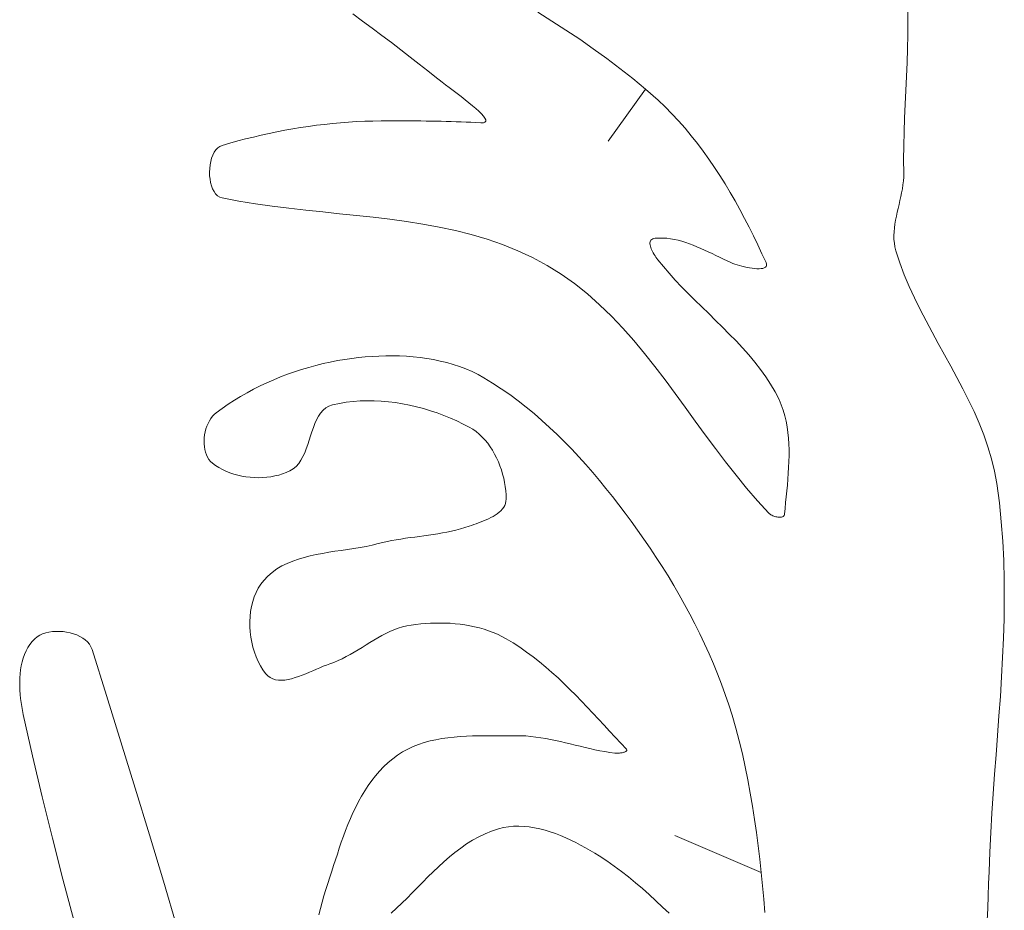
# Model space of a CAD drawing. Header units: inches. Extents: x -12 to 23, y -13.2 to 21.7.
# Tile 73 of 75: x 17.1 to 19.2, y 12.4 to 14.3. Entities that reach past the tile are written whole.
import ezdxf

# ---------------------------------------------------------------- set-up
doc = ezdxf.new("R2010")
doc.units = ezdxf.units.IN
doc.header["$MEASUREMENT"] = 0
doc.layers.get('0').update_dxf_attribs({"lineweight": 0})

msp = doc.modelspace()

# ---------------------------------------------------------------- linework, layer by layer
at = {"color": 7, "linetype": 'Continuous', "lineweight": 0}
for p, q in [((17.8228, 14.3055), (17.8019, 14.321)), ((18.2052, 14.3249), (18.2358, 14.3055)), ((17.8438, 14.2898), (17.8228, 14.3055)), ((18.2358, 14.3055), (18.2661, 14.2858)), ((17.8648, 14.2741), (17.8438, 14.2898)), ((17.8857, 14.2584), (17.8648, 14.2741)), ((18.2661, 14.2858), (18.2962, 14.2657)), ((17.9063, 14.2427), (17.8857, 14.2584)), ((18.2962, 14.2657), (18.3259, 14.2452)), ((17.9266, 14.2271), (17.9063, 14.2427)), ((18.3259, 14.2452), (18.3552, 14.2241)), ((17.9463, 14.2118), (17.9266, 14.2271)), ((17.9655, 14.1967), (17.9463, 14.2118)), ((18.3552, 14.2241), (18.384, 14.2024)), ((17.9839, 14.1819), (17.9655, 14.1967)), ((18.384, 14.2024), (18.4122, 14.1801)), ((17.9898, 14.1773), (17.9839, 14.1819)), ((17.9965, 14.1721), (17.9898, 14.1773)), ((18.004, 14.1665), (17.9965, 14.1721)), ((18.012, 14.1604), (18.004, 14.1665)), ((18.4122, 14.1801), (18.4399, 14.1569)), ((18.0205, 14.1541), (18.012, 14.1604)), ((18.0291, 14.1476), (18.0205, 14.1541)), ((18.0378, 14.1409), (18.0291, 14.1476)), ((18.4399, 14.1569), (18.4669, 14.1329)), ((18.0464, 14.1342), (18.0378, 14.1409)), ((18.0547, 14.1276), (18.0464, 14.1342)), ((18.0626, 14.1211), (18.0547, 14.1276)), ((18.0699, 14.1149), (18.0626, 14.1211)), ((18.4669, 14.1329), (18.4823, 14.1183)), ((18.0764, 14.1089), (18.0699, 14.1149)), ((18.082, 14.1034), (18.0764, 14.1089)), ((18.0864, 14.0984), (18.082, 14.1034)), ((18.4823, 14.1183), (18.4972, 14.1033)), ((18.4972, 14.1033), (18.5117, 14.0878)), ((17.7052, 14.0759), (17.7225, 14.0783)), ((17.7225, 14.0783), (17.7399, 14.0804)), ((17.7399, 14.0804), (17.7573, 14.0823)), ((17.7573, 14.0823), (17.7748, 14.0839)), ((17.7748, 14.0839), (17.7923, 14.0852)), ((17.7923, 14.0852), (17.8099, 14.0863)), ((17.8099, 14.0863), (17.8276, 14.0871)), ((17.8276, 14.0871), (17.8454, 14.0876)), ((17.8454, 14.0876), (17.8632, 14.0879)), ((17.8632, 14.0879), (17.8739, 14.088)), ((17.8739, 14.088), (17.8847, 14.088)), ((17.8847, 14.088), (17.8956, 14.088)), ((17.8956, 14.088), (17.9065, 14.088)), ((17.9065, 14.088), (17.9174, 14.088)), ((17.9174, 14.088), (17.9283, 14.088)), ((17.9283, 14.088), (17.9393, 14.0879)), ((17.9393, 14.0879), (17.9503, 14.0878)), ((17.9503, 14.0878), (17.9613, 14.0877)), ((17.9613, 14.0877), (17.9723, 14.0876)), ((17.9723, 14.0876), (17.9832, 14.0874)), ((17.9832, 14.0874), (17.9942, 14.0871)), ((17.9942, 14.0871), (18.0051, 14.0869)), ((18.0051, 14.0869), (18.016, 14.0866)), ((18.016, 14.0866), (18.0269, 14.0862)), ((18.0269, 14.0862), (18.0377, 14.0858)), ((18.0377, 14.0858), (18.0485, 14.0854)), ((18.0485, 14.0854), (18.0593, 14.0849)), ((18.0593, 14.0849), (18.0699, 14.0844)), ((18.0699, 14.0844), (18.0805, 14.0838)), ((18.0805, 14.0838), (18.0862, 14.0839)), ((18.0862, 14.0839), (18.0898, 14.0851)), ((18.0896, 14.094), (18.0864, 14.0984)), ((18.0913, 14.0902), (18.0896, 14.094)), ((18.0898, 14.0851), (18.0915, 14.0873)), ((18.0915, 14.0873), (18.0913, 14.0902)), ((18.5117, 14.0878), (18.5258, 14.0719)), ((17.5851, 14.0528), (17.6022, 14.0568)), ((17.6022, 14.0568), (17.6193, 14.0606)), ((17.6193, 14.0606), (17.6364, 14.0641)), ((17.6364, 14.0641), (17.6535, 14.0674)), ((17.6535, 14.0674), (17.6707, 14.0705)), ((17.6707, 14.0705), (17.6879, 14.0733)), ((17.6879, 14.0733), (17.7052, 14.0759)), ((18.5258, 14.0719), (18.5394, 14.0556)), ((17.5119, 14.0325), (17.517, 14.0347)), ((17.517, 14.0347), (17.534, 14.0396)), ((17.534, 14.0396), (17.5511, 14.0442)), ((17.5511, 14.0442), (17.5681, 14.0486)), ((17.5681, 14.0486), (17.5851, 14.0528)), ((18.5394, 14.0556), (18.5526, 14.0389)), ((18.5526, 14.0389), (18.5655, 14.0218)), ((17.4941, 14.0068), (17.4966, 14.0135)), ((17.4966, 14.0135), (17.4996, 14.0195)), ((17.4996, 14.0195), (17.5032, 14.0248)), ((17.5032, 14.0248), (17.5073, 14.0292)), ((17.5073, 14.0292), (17.5119, 14.0325)), ((18.5655, 14.0218), (18.578, 14.0044)), ((17.4898, 13.9843), (17.4907, 13.9921)), ((17.4907, 13.9921), (17.4921, 13.9996)), ((17.4921, 13.9996), (17.4941, 14.0068)), ((18.578, 14.0044), (18.5901, 13.9867)), ((17.4895, 13.9764), (17.4898, 13.9843)), ((17.4897, 13.9685), (17.4895, 13.9764)), ((18.5901, 13.9867), (18.6018, 13.9688)), ((17.4905, 13.9608), (17.4897, 13.9685)), ((17.4919, 13.9534), (17.4905, 13.9608)), ((17.4938, 13.9463), (17.4919, 13.9534)), ((18.6018, 13.9688), (18.6132, 13.9506)), ((18.6132, 13.9506), (18.6243, 13.9321)), ((17.4962, 13.9399), (17.4938, 13.9463)), ((17.4992, 13.9341), (17.4962, 13.9399)), ((17.5028, 13.9291), (17.4992, 13.9341)), ((17.507, 13.925), (17.5028, 13.9291)), ((18.6243, 13.9321), (18.6351, 13.9135)), ((17.5117, 13.922), (17.507, 13.925)), ((17.517, 13.9202), (17.5117, 13.922)), ((17.5531, 13.9134), (17.517, 13.9202)), ((17.5894, 13.9074), (17.5531, 13.9134)), ((17.6259, 13.9023), (17.5894, 13.9074)), ((18.6351, 13.9135), (18.6455, 13.8946)), ((17.6626, 13.8977), (17.6259, 13.9023)), ((17.6993, 13.8935), (17.6626, 13.8977)), ((17.7361, 13.8896), (17.6993, 13.8935)), ((17.7728, 13.8858), (17.7361, 13.8896)), ((17.8095, 13.882), (17.7728, 13.8858)), ((18.6455, 13.8946), (18.6557, 13.8756)), ((17.8461, 13.878), (17.8095, 13.882)), ((17.8824, 13.8735), (17.8461, 13.878)), ((17.9186, 13.8686), (17.8824, 13.8735)), ((17.9545, 13.8629), (17.9186, 13.8686)), ((17.9901, 13.8564), (17.9545, 13.8629)), ((18.6557, 13.8756), (18.6655, 13.8565)), ((18.0252, 13.8488), (17.9901, 13.8564)), ((18.06, 13.8401), (18.0252, 13.8488)), ((18.6655, 13.8565), (18.6751, 13.8373)), ((18.0943, 13.83), (18.06, 13.8401)), ((18.128, 13.8184), (18.0943, 13.83)), ((18.4497, 13.8247), (18.4493, 13.8226)), ((18.4493, 13.8226), (18.4493, 13.8202)), ((18.4493, 13.8202), (18.4496, 13.8177)), ((18.4505, 13.8267), (18.4497, 13.8247)), ((18.4516, 13.8284), (18.4505, 13.8267)), ((18.4532, 13.8298), (18.4516, 13.8284)), ((18.4553, 13.831), (18.4532, 13.8298)), ((18.4578, 13.8318), (18.4553, 13.831)), ((18.4609, 13.8323), (18.4578, 13.8318)), ((18.4693, 13.8328), (18.4609, 13.8323)), ((18.4776, 13.8328), (18.4693, 13.8328)), ((18.486, 13.8322), (18.4776, 13.8328)), ((18.4943, 13.8312), (18.486, 13.8322)), ((18.5025, 13.8297), (18.4943, 13.8312)), ((18.5108, 13.8279), (18.5025, 13.8297)), ((18.519, 13.8256), (18.5108, 13.8279)), ((18.5272, 13.823), (18.519, 13.8256)), ((18.5354, 13.8202), (18.5272, 13.823)), ((18.5436, 13.817), (18.5354, 13.8202)), ((18.6751, 13.8373), (18.6845, 13.8179)), ((18.1611, 13.8052), (18.128, 13.8184)), ((18.1936, 13.7901), (18.1611, 13.8052)), ((18.4496, 13.8177), (18.4502, 13.815)), ((18.4502, 13.815), (18.4511, 13.8122)), ((18.4511, 13.8122), (18.4522, 13.8093)), ((18.4522, 13.8093), (18.4535, 13.8063)), ((18.4535, 13.8063), (18.4551, 13.8033)), ((18.4551, 13.8033), (18.4567, 13.8003)), ((18.4567, 13.8003), (18.4586, 13.7972)), ((18.5518, 13.8137), (18.5436, 13.817)), ((18.56, 13.8101), (18.5518, 13.8137)), ((18.5682, 13.8064), (18.56, 13.8101)), ((18.5764, 13.8026), (18.5682, 13.8064)), ((18.5846, 13.7987), (18.5764, 13.8026)), ((18.5928, 13.7947), (18.5846, 13.7987)), ((18.6845, 13.8179), (18.6935, 13.7986)), ((18.6935, 13.7986), (18.7024, 13.7791)), ((18.2254, 13.773), (18.1936, 13.7901)), ((18.4586, 13.7972), (18.4605, 13.7942)), ((18.4605, 13.7942), (18.4625, 13.7912)), ((18.4625, 13.7912), (18.4646, 13.7883)), ((18.4646, 13.7883), (18.4667, 13.7855)), ((18.4667, 13.7855), (18.4785, 13.7707)), ((18.601, 13.7907), (18.5928, 13.7947)), ((18.6093, 13.7868), (18.601, 13.7907)), ((18.6176, 13.7829), (18.6093, 13.7868)), ((18.6259, 13.7791), (18.6176, 13.7829)), ((18.6299, 13.7775), (18.6259, 13.7791)), ((18.6343, 13.7758), (18.6299, 13.7775)), ((18.7024, 13.7791), (18.7034, 13.7759)), ((18.2559, 13.7541), (18.2254, 13.773)), ((18.4785, 13.7707), (18.4911, 13.7559)), ((18.4911, 13.7559), (18.5044, 13.7413)), ((18.6392, 13.7742), (18.6343, 13.7758)), ((18.6443, 13.7727), (18.6392, 13.7742)), ((18.6497, 13.7712), (18.6443, 13.7727)), ((18.6553, 13.7699), (18.6497, 13.7712)), ((18.6609, 13.7687), (18.6553, 13.7699)), ((18.6665, 13.7676), (18.6609, 13.7687)), ((18.672, 13.7668), (18.6665, 13.7676)), ((18.6773, 13.7662), (18.672, 13.7668)), ((18.6824, 13.7659), (18.6773, 13.7662)), ((18.6871, 13.7658), (18.6824, 13.7659)), ((18.6914, 13.7661), (18.6871, 13.7658)), ((18.6952, 13.7667), (18.6914, 13.7661)), ((18.6984, 13.7677), (18.6952, 13.7667)), ((18.7009, 13.769), (18.6984, 13.7677)), ((18.7026, 13.7709), (18.7009, 13.769)), ((18.7035, 13.7731), (18.7026, 13.7709)), ((18.7034, 13.7759), (18.7035, 13.7731)), ((18.285, 13.7334), (18.2559, 13.7541)), ((18.5044, 13.7413), (18.5183, 13.7266)), ((18.3129, 13.7112), (18.285, 13.7334)), ((18.5183, 13.7266), (18.5326, 13.712)), ((18.3396, 13.6875), (18.3129, 13.7112)), ((18.5326, 13.712), (18.5473, 13.6974)), ((18.5473, 13.6974), (18.5622, 13.6828)), ((18.3653, 13.6626), (18.3396, 13.6875)), ((18.5622, 13.6828), (18.5773, 13.6681)), ((18.3901, 13.6365), (18.3653, 13.6626)), ((18.5773, 13.6681), (18.5924, 13.6534)), ((18.5924, 13.6534), (18.6074, 13.6386)), ((18.4141, 13.6094), (18.3901, 13.6365)), ((18.6074, 13.6386), (18.6223, 13.6236)), ((18.4374, 13.5814), (18.4141, 13.6094)), ((18.6223, 13.6236), (18.6369, 13.6086)), ((18.6369, 13.6086), (18.651, 13.5933)), ((18.651, 13.5933), (18.6647, 13.5779)), ((18.4602, 13.5528), (18.4374, 13.5814)), ((18.6647, 13.5779), (18.6778, 13.5624)), ((18.6778, 13.5624), (18.6902, 13.5465)), ((18.4825, 13.5236), (18.4602, 13.5528)), ((18.6902, 13.5465), (18.7018, 13.5305)), ((18.5045, 13.4939), (18.4825, 13.5236)), ((18.7018, 13.5305), (18.7124, 13.5142)), ((18.7124, 13.5142), (18.7221, 13.4975)), ((18.5264, 13.4641), (18.5045, 13.4939)), ((18.7221, 13.4975), (18.7306, 13.4806)), ((18.7306, 13.4806), (18.7354, 13.4692)), ((18.5481, 13.4341), (18.5264, 13.4641)), ((18.7354, 13.4692), (18.7396, 13.4576)), ((18.7396, 13.4576), (18.7431, 13.4457)), ((18.57, 13.4041), (18.5481, 13.4341)), ((18.7431, 13.4457), (18.7459, 13.4337)), ((18.7459, 13.4337), (18.7482, 13.4215)), ((18.7482, 13.4215), (18.7499, 13.4092)), ((18.5919, 13.3743), (18.57, 13.4041)), ((18.7499, 13.4092), (18.7512, 13.3967)), ((18.7512, 13.3967), (18.752, 13.3841)), ((18.6142, 13.3449), (18.5919, 13.3743)), ((18.752, 13.3841), (18.7524, 13.3715)), ((18.7524, 13.3715), (18.7525, 13.3587)), ((18.7525, 13.3587), (18.7522, 13.3459)), ((18.6369, 13.3159), (18.6142, 13.3449)), ((18.7516, 13.3331), (18.7509, 13.3202)), ((18.7522, 13.3459), (18.7516, 13.3331)), ((18.66, 13.2875), (18.6369, 13.3159)), ((18.7499, 13.3074), (18.7488, 13.2945)), ((18.7509, 13.3202), (18.7499, 13.3074)), ((18.6839, 13.2599), (18.66, 13.2875)), ((18.7488, 13.2945), (18.7476, 13.2817)), ((18.7463, 13.269), (18.745, 13.2563)), ((18.7476, 13.2817), (18.7463, 13.269)), ((18.7084, 13.2332), (18.6839, 13.2599)), ((18.7438, 13.2437), (18.7426, 13.2312)), ((18.745, 13.2563), (18.7438, 13.2437)), ((18.7097, 13.232), (18.7084, 13.2332)), ((18.7113, 13.2308), (18.7097, 13.232)), ((18.713, 13.2297), (18.7113, 13.2308)), ((18.7149, 13.2287), (18.713, 13.2297)), ((18.717, 13.2278), (18.7149, 13.2287)), ((18.7191, 13.2269), (18.717, 13.2278)), ((18.7214, 13.2262), (18.7191, 13.2269)), ((18.7236, 13.2256), (18.7214, 13.2262)), ((18.7259, 13.2251), (18.7236, 13.2256)), ((18.7281, 13.2247), (18.7259, 13.2251)), ((18.7303, 13.2245), (18.7281, 13.2247)), ((18.7324, 13.2245), (18.7303, 13.2245)), ((18.7344, 13.2246), (18.7324, 13.2245)), ((18.7363, 13.2249), (18.7344, 13.2246)), ((18.738, 13.2254), (18.7363, 13.2249)), ((18.7395, 13.2261), (18.738, 13.2254)), ((18.7407, 13.2271), (18.7395, 13.2261)), ((18.7416, 13.2282), (18.7407, 13.2271)), ((18.7423, 13.2296), (18.7416, 13.2282)), ((18.7426, 13.2312), (18.7423, 13.2296))]:
    msp.add_line(p, q, dxfattribs=at)
at = {"color": 30, "linetype": 'Continuous', "lineweight": 0, "true_color": 0xff7e00}
for p, q in [((18.4399, 14.1569), (18.3582, 14.0439)), ((18.6916, 12.4503), (18.5035, 12.5311))]:
    msp.add_line(p, q, dxfattribs=at)
at = {"color": 7, "linetype": 'Continuous', "lineweight": 0}
msp.add_lwpolyline([(19.0111, 14.3353), (19.0116, 14.3054), (19.0115, 14.2754), (19.0108, 14.2452), (19.0098, 14.215), (19.0085, 14.1847), (19.0071, 14.1545), (19.0056, 14.1242), (19.0042, 14.094), (19.0031, 14.0638), (19.0023, 14.0338), (19.002, 14.0039), (19.0023, 13.9742), (19.0023, 13.9657), (19.0017, 13.9571), (19.0008, 13.9486), (18.9995, 13.9401), (18.9979, 13.9315), (18.9962, 13.9229), (18.9943, 13.9144), (18.9922, 13.9058), (18.9902, 13.8973), (18.9883, 13.8888), (18.9864, 13.8802), (18.9847, 13.8717), (18.9833, 13.8633), (18.9821, 13.8548), (18.9814, 13.8464), (18.9811, 13.8381), (18.9812, 13.8298), (18.982, 13.8215), (18.9834, 13.8133), (18.9854, 13.8051), (18.994, 13.7788), (19.0037, 13.7529), (19.0144, 13.7274), (19.026, 13.7021), (19.0383, 13.677), (19.0511, 13.6522), (19.0643, 13.6274), (19.0778, 13.6028), (19.0914, 13.5782), (19.1049, 13.5537), (19.1183, 13.5291), (19.1313, 13.5043), (19.1438, 13.4795), (19.1557, 13.4545), (19.1668, 13.4292), (19.1769, 13.4037), (19.186, 13.3779), (19.1939, 13.3516), (19.2003, 13.325), (19.2052, 13.2979), (19.2108, 13.2561), (19.2151, 13.2141), (19.2183, 13.1721), (19.2203, 13.13), (19.2214, 13.0879), (19.2216, 13.0457), (19.2211, 13.0034), (19.2198, 12.9611), (19.218, 12.9188), (19.2157, 12.8764), (19.213, 12.834), (19.21, 12.7916), (19.2069, 12.7492), (19.2037, 12.7068), (19.2005, 12.6643), (19.1974, 12.622), (19.1945, 12.5796), (19.192, 12.5372), (19.1899, 12.4949), (19.1883, 12.4526), (19.1874, 12.426), (19.1865, 12.3993), (19.1855, 12.3727), (19.1844, 12.3461)], dxfattribs=at)
at = {"color": 7, "linetype": 'Continuous', "lineweight": 0, "flags": 128}
for points in [[(18.7, 12.3632), (18.6974, 12.3922), (18.6946, 12.4213), (18.6916, 12.4503), (18.6885, 12.4793), (18.685, 12.5083), (18.6813, 12.5372), (18.6773, 12.566), (18.6729, 12.5948), (18.6681, 12.6235), (18.6628, 12.652), (18.6571, 12.6805), (18.6508, 12.7088), (18.6439, 12.737), (18.6364, 12.765), (18.6283, 12.7929), (18.6211, 12.8156), (18.6134, 12.8381), (18.6053, 12.8606), (18.5967, 12.8829), (18.5876, 12.905), (18.5782, 12.927), (18.5683, 12.9488), (18.558, 12.9704), (18.5474, 12.9919), (18.5363, 13.0132), (18.5249, 13.0343), (18.5132, 13.0552), (18.5011, 13.076), (18.4887, 13.0965), (18.476, 13.1169), (18.4631, 13.137), (18.4498, 13.157), (18.4363, 13.1767), (18.4225, 13.1962), (18.4085, 13.2155), (18.3951, 13.2335), (18.3815, 13.2515), (18.3676, 13.2693), (18.3535, 13.287), (18.3391, 13.3046), (18.3245, 13.3219), (18.3096, 13.339), (18.2944, 13.3559), (18.2789, 13.3725), (18.2631, 13.3888), (18.247, 13.4047), (18.2306, 13.4203), (18.2139, 13.4355), (18.1969, 13.4503), (18.1795, 13.4646), (18.1618, 13.4784), (18.1437, 13.4917), (18.1253, 13.5045), (18.1065, 13.5167), (18.0873, 13.5283), (18.0746, 13.5353), (18.0615, 13.5417), (18.0482, 13.5474), (18.0345, 13.5526), (18.0206, 13.5572), (18.0065, 13.5613), (17.9922, 13.5648), (17.9777, 13.5678), (17.963, 13.5704), (17.9482, 13.5724), (17.9334, 13.574), (17.9185, 13.5751), (17.9035, 13.5758), (17.8885, 13.5762), (17.8736, 13.5761), (17.8586, 13.5756), (17.8438, 13.5748), (17.829, 13.5737), (17.8144, 13.5723), (17.7999, 13.5705), (17.7841, 13.5683), (17.7683, 13.5656), (17.7526, 13.5625), (17.7368, 13.5591), (17.7212, 13.5552), (17.7056, 13.551), (17.6901, 13.5463), (17.6747, 13.5413), (17.6595, 13.5359), (17.6443, 13.5301), (17.6294, 13.524), (17.6146, 13.5174), (17.5999, 13.5105), (17.5855, 13.5033), (17.5713, 13.4956), (17.5573, 13.4877), (17.5436, 13.4793), (17.5301, 13.4706), (17.5169, 13.4616), (17.504, 13.4522), (17.4998, 13.4486), (17.4959, 13.4444), (17.4923, 13.4397), (17.4891, 13.4345), (17.4863, 13.4289), (17.4838, 13.423), (17.4817, 13.4169), (17.4801, 13.4105), (17.4788, 13.4041), (17.478, 13.3975), (17.4776, 13.391), (17.4776, 13.3845), (17.4782, 13.3781), (17.4791, 13.3719), (17.4806, 13.366), (17.4826, 13.3604), (17.485, 13.3551), (17.488, 13.3503), (17.4915, 13.346), (17.4956, 13.3423), (17.5025, 13.3373), (17.5097, 13.3326), (17.5174, 13.3285), (17.5253, 13.3247), (17.5336, 13.3214), (17.5421, 13.3185), (17.5508, 13.3161), (17.5596, 13.3141), (17.5686, 13.3125), (17.5777, 13.3114), (17.5868, 13.3108), (17.5959, 13.3106), (17.605, 13.3108), (17.6141, 13.3115), (17.623, 13.3127), (17.6318, 13.3143), (17.6404, 13.3164), (17.6487, 13.3189), (17.6568, 13.3219), (17.6646, 13.3254), (17.6719, 13.3297), (17.6782, 13.3351), (17.6838, 13.3414), (17.6887, 13.3486), (17.693, 13.3564), (17.6969, 13.3649), (17.7004, 13.3737), (17.7036, 13.3828), (17.7066, 13.3922), (17.7096, 13.4015), (17.7126, 13.4108), (17.7157, 13.4199), (17.7191, 13.4286), (17.7228, 13.4368), (17.7269, 13.4445), (17.7316, 13.4514), (17.7369, 13.4574), (17.7429, 13.4625), (17.7498, 13.4664), (17.7576, 13.4691), (17.7724, 13.4723), (17.7873, 13.4748), (17.8025, 13.4766), (17.8177, 13.4778), (17.833, 13.4783), (17.8484, 13.4782), (17.8638, 13.4774), (17.8793, 13.4761), (17.8947, 13.4742), (17.9101, 13.4717), (17.9254, 13.4687), (17.9407, 13.4652), (17.9558, 13.4611), (17.9707, 13.4566), (17.9855, 13.4517), (18, 13.4462), (18.0143, 13.4404), (18.0284, 13.4342), (18.0422, 13.4275), (18.0556, 13.4205), (18.0632, 13.416), (18.0704, 13.4109), (18.0772, 13.4053), (18.0837, 13.3991), (18.0899, 13.3925), (18.0957, 13.3855), (18.1011, 13.378), (18.1061, 13.3703), (18.1108, 13.3622), (18.1151, 13.3538), (18.119, 13.3452), (18.1225, 13.3364), (18.1256, 13.3275), (18.1283, 13.3185), (18.1306, 13.3093), (18.1325, 13.3002), (18.134, 13.2911), (18.135, 13.282), (18.1357, 13.273), (18.1359, 13.2641), (18.1355, 13.2593), (18.1345, 13.2547), (18.1328, 13.2503), (18.1306, 13.2462), (18.1278, 13.2424), (18.1245, 13.2387), (18.1208, 13.2353), (18.1167, 13.2321), (18.1122, 13.229), (18.1075, 13.2262), (18.1026, 13.2235), (18.0974, 13.2209), (18.0922, 13.2185), (18.0868, 13.2163), (18.0814, 13.2141), (18.076, 13.2121), (18.0707, 13.2102), (18.0655, 13.2084), (18.0604, 13.2066), (18.0556, 13.2049), (18.046, 13.2018), (18.0363, 13.199), (18.0266, 13.1964), (18.0168, 13.1941), (18.0069, 13.1921), (17.9969, 13.1902), (17.987, 13.1885), (17.9769, 13.1869), (17.9669, 13.1855), (17.9568, 13.1841), (17.9468, 13.1827), (17.9367, 13.1813), (17.9266, 13.18), (17.9166, 13.1785), (17.9065, 13.177), (17.8965, 13.1753), (17.8866, 13.1735), (17.8766, 13.1716), (17.8668, 13.1694), (17.857, 13.1669), (17.8441, 13.1638), (17.831, 13.161), (17.8176, 13.1586), (17.8041, 13.1563), (17.7904, 13.1542), (17.7767, 13.1522), (17.7629, 13.1502), (17.7492, 13.148), (17.7355, 13.1457), (17.722, 13.1431), (17.7088, 13.1403), (17.6957, 13.137), (17.683, 13.1332), (17.6707, 13.1288), (17.6588, 13.1239), (17.6474, 13.1182), (17.6365, 13.1117), (17.6262, 13.1043), (17.6165, 13.096), (17.6076, 13.0866), (17.6013, 13.0786), (17.5958, 13.0699), (17.591, 13.0607), (17.587, 13.051), (17.5837, 13.0408), (17.5811, 13.0303), (17.5791, 13.0194), (17.5779, 13.0084), (17.5773, 12.9972), (17.5774, 12.9859), (17.5781, 12.9746), (17.5795, 12.9633), (17.5814, 12.9522), (17.584, 12.9413), (17.5872, 12.9306), (17.591, 12.9203), (17.5954, 12.9104), (17.6003, 12.9009), (17.6058, 12.892), (17.6118, 12.8837), (17.6165, 12.8788), (17.6216, 12.875), (17.6272, 12.8722), (17.6332, 12.8703), (17.6396, 12.8694), (17.6464, 12.8692), (17.6534, 12.8698), (17.6607, 12.871), (17.6681, 12.8727), (17.6758, 12.8749), (17.6835, 12.8775), (17.6913, 12.8804), (17.6992, 12.8835), (17.707, 12.8868), (17.7148, 12.8901), (17.7225, 12.8934), (17.73, 12.8966), (17.7373, 12.8997), (17.7445, 12.9024), (17.7513, 12.9049), (17.7605, 12.9082), (17.7696, 12.912), (17.7786, 12.9162), (17.7874, 12.9207), (17.7961, 12.9255), (17.8048, 12.9305), (17.8134, 12.9357), (17.822, 12.9409), (17.8305, 12.9462), (17.839, 12.9514), (17.8476, 12.9566), (17.8562, 12.9616), (17.8649, 12.9664), (17.8736, 12.971), (17.8824, 12.9752), (17.8914, 12.979), (17.9005, 12.9824), (17.9098, 12.9853), (17.9192, 12.9877), (17.9288, 12.9894), (17.9392, 12.9908), (17.9497, 12.9919), (17.9604, 12.9928), (17.9711, 12.9934), (17.9818, 12.9938), (17.9926, 12.9939), (18.0034, 12.9938), (18.0141, 12.9933), (18.0249, 12.9925), (18.0356, 12.9914), (18.0462, 12.9899), (18.0568, 12.9881), (18.0672, 12.986), (18.0776, 12.9834), (18.0878, 12.9805), (18.0978, 12.9772), (18.1076, 12.9735), (18.1173, 12.9694), (18.1267, 12.9648), (18.1359, 12.9598), (18.1511, 12.9507), (18.166, 12.941), (18.1806, 12.9308), (18.1948, 12.9203), (18.2087, 12.9093), (18.2224, 12.8979), (18.2358, 12.8862), (18.249, 12.8742), (18.262, 12.8619), (18.2748, 12.8494), (18.2875, 12.8367), (18.3, 12.8238), (18.3124, 12.8108), (18.3248, 12.7977), (18.337, 12.7845), (18.3492, 12.7713), (18.3614, 12.7581), (18.3735, 12.745), (18.3857, 12.7319), (18.398, 12.7189), (18.3987, 12.718), (18.399, 12.7171), (18.3989, 12.7162), (18.3985, 12.7154), (18.3978, 12.7147), (18.3968, 12.714), (18.3956, 12.7134), (18.3942, 12.7128), (18.3926, 12.7123), (18.3909, 12.7118), (18.389, 12.7114), (18.3871, 12.7111), (18.3851, 12.7108), (18.3831, 12.7106), (18.3811, 12.7104), (18.3792, 12.7103), (18.3774, 12.7102), (18.3756, 12.7102), (18.374, 12.7103), (18.3726, 12.7104), (18.3617, 12.7119), (18.3509, 12.7137), (18.3401, 12.7157), (18.3294, 12.7179), (18.3186, 12.7202), (18.3079, 12.7227), (18.2972, 12.7253), (18.2864, 12.7279), (18.2757, 12.7305), (18.265, 12.733), (18.2543, 12.7355), (18.2436, 12.7379), (18.2328, 12.7402), (18.2221, 12.7422), (18.2113, 12.7441), (18.2005, 12.7456), (18.1897, 12.7469), (18.1788, 12.7478), (18.168, 12.7484), (18.157, 12.7485), (18.1439, 12.7484), (18.1306, 12.7484), (18.1172, 12.7485), (18.1037, 12.7485), (18.0901, 12.7485), (18.0765, 12.7483), (18.0629, 12.748), (18.0493, 12.7475), (18.0358, 12.7467), (18.0224, 12.7456), (18.0091, 12.7441), (17.9959, 12.7422), (17.9829, 12.7398), (17.9701, 12.737), (17.9575, 12.7335), (17.9452, 12.7295), (17.9332, 12.7248), (17.9215, 12.7194), (17.9102, 12.7132), (17.8992, 12.7062), (17.8886, 12.6984), (17.8785, 12.6899), (17.8688, 12.6809), (17.8597, 12.6713), (17.8511, 12.6613), (17.8429, 12.6507), (17.8352, 12.6398), (17.8278, 12.6285), (17.8209, 12.6169), (17.8143, 12.6049), (17.808, 12.5927), (17.8021, 12.5803), (17.7965, 12.5677), (17.7912, 12.555), (17.7861, 12.5422), (17.7813, 12.5293), (17.7767, 12.5164), (17.7723, 12.5035), (17.768, 12.4907), (17.764, 12.478), (17.76, 12.4657), (17.7558, 12.453), (17.7515, 12.44), (17.7471, 12.4267), (17.7428, 12.4133), (17.7386, 12.3997), (17.7346, 12.386), (17.731, 12.3723), (17.7278, 12.3585)], [(17.4189, 12.3299), (17.3888, 12.4313), (17.3584, 12.5326), (17.3276, 12.6338), (17.2964, 12.7348), (17.2651, 12.8358), (17.2335, 12.9366), (17.2311, 12.9424), (17.2278, 12.9478), (17.2236, 12.9528), (17.2187, 12.9573), (17.2131, 12.9613), (17.2068, 12.9649), (17.2001, 12.9679), (17.193, 12.9705), (17.1856, 12.9726), (17.178, 12.9742), (17.1702, 12.9752), (17.1624, 12.9758), (17.1546, 12.9758), (17.147, 12.9752), (17.1395, 12.9741), (17.1324, 12.9724), (17.1257, 12.9701), (17.1195, 12.9673), (17.1138, 12.9639), (17.1089, 12.9598), (17.1031, 12.9538), (17.098, 12.9474), (17.0935, 12.9405), (17.0896, 12.9332), (17.0862, 12.9256), (17.0833, 12.9176), (17.081, 12.9094), (17.0791, 12.901), (17.0776, 12.8923), (17.0766, 12.8835), (17.076, 12.8745), (17.0757, 12.8655), (17.0758, 12.8564), (17.0762, 12.8473), (17.0768, 12.8383), (17.0778, 12.8293), (17.0789, 12.8205), (17.0803, 12.8118), (17.0818, 12.8033), (17.0835, 12.795), (17.1036, 12.7048), (17.1248, 12.6149), (17.147, 12.5253), (17.1701, 12.4358), (17.1938, 12.3464)], [(17.8856, 12.3616), (17.8972, 12.3724), (17.9087, 12.3835), (17.9201, 12.3948), (17.9314, 12.4062), (17.9427, 12.4177), (17.954, 12.4292), (17.9654, 12.4407), (17.9769, 12.452), (17.9885, 12.463), (18.0002, 12.4738), (18.0122, 12.4842), (18.0244, 12.4942), (18.0368, 12.5036), (18.0496, 12.5125), (18.0626, 12.5207), (18.0761, 12.5282), (18.0899, 12.5349), (18.1042, 12.5407), (18.119, 12.5456), (18.13, 12.5483), (18.1411, 12.5502), (18.1523, 12.5512), (18.1636, 12.5514), (18.175, 12.5509), (18.1864, 12.5498), (18.1979, 12.5479), (18.2093, 12.5455), (18.2207, 12.5425), (18.2321, 12.539), (18.2434, 12.5351), (18.2546, 12.5307), (18.2657, 12.526), (18.2767, 12.5209), (18.2875, 12.5156), (18.2982, 12.51), (18.3087, 12.5043), (18.3189, 12.4984), (18.329, 12.4924), (18.3388, 12.4864), (18.3554, 12.4757), (18.3715, 12.4645), (18.3874, 12.4528), (18.4029, 12.4407), (18.4181, 12.4282), (18.4331, 12.4153), (18.4479, 12.4022), (18.4625, 12.3888), (18.4769, 12.3752), (18.4912, 12.3615)]]:
    msp.add_lwpolyline(points, dxfattribs=at)

doc.saveas('drawing.dxf')
